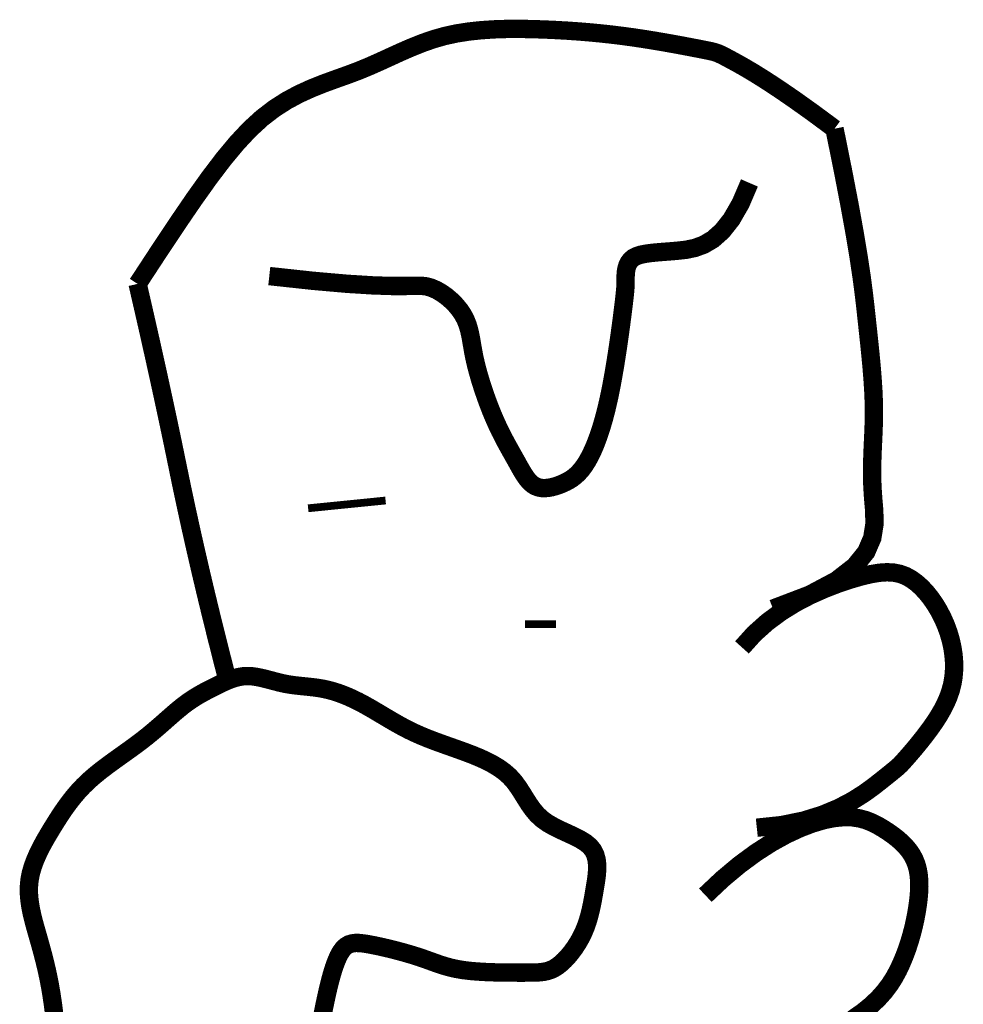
# Model space of a CAD drawing. Header units: feet. Extents: x 7.2 to 15.8, y 14.4 to 25.4.
# Tile 145 of 149: x 14.626 to 14.744, y 16.247 to 16.37. Entities that reach past the tile are written whole.
import ezdxf

# ---------------------------------------------------------------- set-up
doc = ezdxf.new("R2010")
doc.units = ezdxf.units.FT
doc.header["$MEASUREMENT"] = 0
doc.layers.add('FACE', color=160, linetype='CONTINUOUS')

msp = doc.modelspace()

# ---------------------------------------------------------------- linework, layer by layer
at = {"layer": 'FACE', "color": 5}
for points, const_width in [([(14.64032486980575, 16.33683922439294), (14.64294107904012, 16.34083576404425), (14.64528702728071, 16.3443667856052), (14.64740222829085, 16.34746518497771), (14.6493261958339, 16.35016385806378), (14.65109844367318, 16.35249570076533), (14.65275848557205, 16.35449360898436), (14.65434583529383, 16.35619047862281), (14.65590000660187, 16.35761920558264), (14.65745284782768, 16.3588130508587), (14.65900554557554, 16.35980673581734), (14.66055162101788, 16.36063534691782), (14.66208459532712, 16.36133397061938), (14.66359798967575, 16.36193769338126), (14.66508532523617, 16.3624816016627), (14.66654012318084, 16.36300078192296), (14.6679559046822, 16.36353032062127), (14.66932948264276, 16.36409661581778), (14.67067083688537, 16.3646913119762), (14.67199323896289, 16.36529736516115), (14.67330996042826, 16.36589773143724), (14.67463427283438, 16.36647536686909), (14.67597944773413, 16.3670132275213), (14.67735875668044, 16.3674942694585), (14.67878547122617, 16.36790144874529), (14.68026843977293, 16.3682221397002), (14.68179881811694, 16.36846138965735), (14.68336333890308, 16.36862866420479), (14.68494873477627, 16.36873342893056), (14.68654173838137, 16.3687851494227), (14.68812908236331, 16.36879329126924), (14.68969749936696, 16.36876732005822), (14.69123372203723, 16.36871670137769), (14.69272758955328, 16.3686492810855), (14.69418136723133, 16.36856642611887), (14.69560042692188, 16.36846788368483), (14.69699014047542, 16.3683534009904), (14.69835587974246, 16.36822272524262), (14.69970301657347, 16.36807560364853), (14.70103692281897, 16.36791178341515), (14.70236297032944, 16.36773101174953), (14.70368226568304, 16.36753410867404), (14.70497885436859, 16.36732618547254), (14.70623251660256, 16.36711342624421), (14.70742303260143, 16.36690201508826), (14.70853018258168, 16.36669813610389), (14.70953374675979, 16.36650797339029), (14.71041350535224, 16.36633771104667), (14.7111492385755, 16.36619353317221), (14.71173091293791, 16.36607809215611), (14.7121892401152, 16.3659799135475), (14.71256511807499, 16.36588399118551), (14.71289944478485, 16.36577531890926), (14.71323311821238, 16.36563889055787), (14.71360703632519, 16.36545969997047), (14.71406209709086, 16.36522274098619), (14.71463919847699, 16.36491300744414), (14.71537736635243, 16.36451211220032), (14.71630813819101, 16.36398814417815), (14.71746117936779, 16.36330581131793), (14.71886615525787, 16.36242982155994), (14.72055273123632, 16.36132488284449), (14.7225505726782, 16.35995570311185), (14.72488934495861, 16.35828699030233), (14.72759871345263, 16.35628345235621)], 0.002302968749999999), ([(14.72759871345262, 16.35628345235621), (14.72865684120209, 16.35104542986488), (14.72949386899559, 16.34669453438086), (14.73014138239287, 16.34310804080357), (14.73063096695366, 16.34016322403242), (14.7309942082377, 16.33773735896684), (14.73126269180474, 16.33570772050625), (14.73146800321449, 16.33395158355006), (14.73164172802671, 16.3323462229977), (14.7318093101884, 16.33078951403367), (14.73197162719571, 16.32926173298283), (14.73212341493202, 16.32776375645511), (14.73225940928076, 16.32629646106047), (14.73237434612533, 16.32486072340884), (14.73246296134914, 16.32345742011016), (14.73251999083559, 16.32208742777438), (14.73254017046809, 16.32075162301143), (14.73252155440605, 16.31944809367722), (14.73247546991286, 16.31816377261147), (14.73241656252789, 16.31688280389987), (14.73235947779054, 16.31558933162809), (14.73231886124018, 16.31426749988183), (14.7323093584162, 16.31290145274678), (14.732345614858, 16.31147533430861), (14.73244227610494, 16.30997328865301), (14.73258028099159, 16.30838497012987), (14.73260574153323, 16.3067220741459), (14.73233106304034, 16.30500180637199), (14.73156865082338, 16.30324137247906), (14.73013091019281, 16.30145797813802), (14.7278302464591, 16.29966882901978), (14.72447906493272, 16.29789113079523), (14.71988977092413, 16.29614208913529)], 0.002302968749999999), ([(14.65681481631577, 16.33781838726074), (14.6623241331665, 16.33722211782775), (14.66660279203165, 16.33684872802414), (14.669829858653, 16.33664905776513), (14.67218439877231, 16.33657394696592), (14.67384547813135, 16.33657423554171), (14.67499216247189, 16.33660076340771), (14.6758035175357, 16.33660437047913), (14.67645860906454, 16.33653589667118), (14.67710428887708, 16.33635690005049), (14.67775855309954, 16.33607181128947), (14.67840718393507, 16.33569577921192), (14.67903596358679, 16.33524395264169), (14.67963067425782, 16.33473148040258), (14.68017709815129, 16.33417351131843), (14.68066101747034, 16.33358519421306), (14.68106821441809, 16.3329816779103), (14.68138968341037, 16.33237432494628), (14.68163726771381, 16.33175935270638), (14.68182802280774, 16.33112919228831), (14.68197900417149, 16.33047627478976), (14.68210726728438, 16.32979303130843), (14.68222986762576, 16.32907189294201), (14.68236386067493, 16.32830529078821), (14.68252630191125, 16.32748565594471), (14.68273045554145, 16.326609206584), (14.68297442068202, 16.32568730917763), (14.68325250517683, 16.32473511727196), (14.6835590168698, 16.32376778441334), (14.68388826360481, 16.32280046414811), (14.68423455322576, 16.32184831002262), (14.68459219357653, 16.32092647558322), (14.68495549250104, 16.32005011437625), (14.6853193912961, 16.31923090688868), (14.68568136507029, 16.31846664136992), (14.68603952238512, 16.31775163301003), (14.68639197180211, 16.31708019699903), (14.68673682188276, 16.31644664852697), (14.68707218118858, 16.3158453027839), (14.68739615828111, 16.31527047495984), (14.68770686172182, 16.31471648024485), (14.68800366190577, 16.3141798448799), (14.68829097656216, 16.31366593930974), (14.68857448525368, 16.31318234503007), (14.68885986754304, 16.31273664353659), (14.68915280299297, 16.31233641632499), (14.68945897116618, 16.31198924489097), (14.68978405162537, 16.31170271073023), (14.69013372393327, 16.31148439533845), (14.69051177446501, 16.31133935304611), (14.69091441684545, 16.31126252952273), (14.69133597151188, 16.31124634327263), (14.69177075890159, 16.31128321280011), (14.69221309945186, 16.31136555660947), (14.69265731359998, 16.31148579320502), (14.69309772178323, 16.31163634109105), (14.69352864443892, 16.31180961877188), (14.69394566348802, 16.3120008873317), (14.69434940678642, 16.31221677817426), (14.69474176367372, 16.31246676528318), (14.6951246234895, 16.3127603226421), (14.69549987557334, 16.31310692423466), (14.69586940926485, 16.31351604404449), (14.69623511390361, 16.31399715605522), (14.6965988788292, 16.31455973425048), (14.69696196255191, 16.31521198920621), (14.69732310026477, 16.31595707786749), (14.69768039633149, 16.31679689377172), (14.69803195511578, 16.31773333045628), (14.69837588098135, 16.31876828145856), (14.69871027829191, 16.31990364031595), (14.69903325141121, 16.32114130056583), (14.69934290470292, 16.3224831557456), (14.69963734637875, 16.32392415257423), (14.69991470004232, 16.32543145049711), (14.70017309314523, 16.32696526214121), (14.70041065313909, 16.32848580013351), (14.70062550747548, 16.32995327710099), (14.70081578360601, 16.33132790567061), (14.70097960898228, 16.33256989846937), (14.7011151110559, 16.33363946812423), (14.70122135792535, 16.33450882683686), (14.70130118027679, 16.33519818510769), (14.70135834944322, 16.33573975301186), (14.70139663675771, 16.33616574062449), (14.70141981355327, 16.3365083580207), (14.70143165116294, 16.33679981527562), (14.70143592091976, 16.33707232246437), (14.70143639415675, 16.33735808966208), (14.70143810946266, 16.33768174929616), (14.70145117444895, 16.33803762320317), (14.70148696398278, 16.33841245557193), (14.70155685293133, 16.3387929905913), (14.70167221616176, 16.3391659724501), (14.70184442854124, 16.33951814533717), (14.70208486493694, 16.33983625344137), (14.70240490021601, 16.34010704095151), (14.70281353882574, 16.34032119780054), (14.7033103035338, 16.34048519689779), (14.70389234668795, 16.34060945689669), (14.70455682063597, 16.34070439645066), (14.70530087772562, 16.34078043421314), (14.70612167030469, 16.34084798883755), (14.70701635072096, 16.34091747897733), (14.70798207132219, 16.34099932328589), (14.7090140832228, 16.3411159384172), (14.71010003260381, 16.34133773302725), (14.71122566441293, 16.3417471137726), (14.71237672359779, 16.34242648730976), (14.7135389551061, 16.34345826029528), (14.71469810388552, 16.34492483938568), (14.71583991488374, 16.34690863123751), (14.71695013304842, 16.34949204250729)], 0.002302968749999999), ([(14.65159446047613, 16.28712821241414), (14.65158840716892, 16.28715141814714), (14.65088851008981, 16.28987969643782), (14.65019307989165, 16.29263602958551), (14.6495105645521, 16.29539350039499), (14.64884941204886, 16.29812519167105), (14.6482096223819, 16.30083110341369), (14.64759119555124, 16.30351123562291), (14.64699413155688, 16.30616558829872), (14.64641843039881, 16.3087941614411), (14.64586409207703, 16.31139695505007), (14.64533111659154, 16.31397396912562), (14.64479588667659, 16.3165748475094), (14.64423478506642, 16.31924923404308), (14.64364781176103, 16.32199712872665), (14.64303496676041, 16.32481853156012), (14.64239625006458, 16.32771344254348), (14.64173166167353, 16.33068186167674), (14.64104120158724, 16.33372378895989), (14.64032486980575, 16.33683922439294)], 0.002302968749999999), ([(14.6616810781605, 16.30872022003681), (14.67138082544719, 16.30969562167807)], 0.0009694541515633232), ([(14.71601234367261, 16.29128979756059), (14.7175498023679, 16.29299814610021), (14.71922378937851, 16.29449342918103), (14.72098882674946, 16.29578983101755), (14.72279943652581, 16.29690153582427), (14.72461014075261, 16.29784272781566), (14.72637546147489, 16.29862759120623), (14.72804992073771, 16.29927031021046), (14.72958804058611, 16.29978506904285), (14.73095539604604, 16.30018384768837), (14.73216177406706, 16.3004698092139), (14.73322801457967, 16.3006439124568), (14.73417495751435, 16.30070711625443), (14.73502344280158, 16.30066037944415), (14.73579431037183, 16.30050466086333), (14.73650840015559, 16.30024091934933), (14.73718655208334, 16.29987011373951), (14.73784518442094, 16.29939493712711), (14.73848302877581, 16.29882501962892), (14.73909439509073, 16.29817172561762), (14.7396735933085, 16.29744641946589), (14.74021493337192, 16.29666046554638), (14.74071272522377, 16.29582522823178), (14.74116127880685, 16.29495207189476), (14.74155490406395, 16.29405236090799), (14.74188853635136, 16.29313644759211), (14.74215961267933, 16.29221063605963), (14.74236619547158, 16.291280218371), (14.74250634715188, 16.2903504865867), (14.74257813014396, 16.28942673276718), (14.74257960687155, 16.28851424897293), (14.74250883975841, 16.2876183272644), (14.74236389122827, 16.28674425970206), (14.74214483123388, 16.28589653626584), (14.74185975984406, 16.28507643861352), (14.74151878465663, 16.28428444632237), (14.74113201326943, 16.28352103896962), (14.74070955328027, 16.28278669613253), (14.74026151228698, 16.28208189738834), (14.73979799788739, 16.28140712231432), (14.73932911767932, 16.2807628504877), (14.73886436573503, 16.28015015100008), (14.73841078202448, 16.27957245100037), (14.73797479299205, 16.27903376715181), (14.73756282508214, 16.27853811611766), (14.73718130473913, 16.27808951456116), (14.73683665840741, 16.27769197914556), (14.73653531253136, 16.27734952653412), (14.73628369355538, 16.27706617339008), (14.73608160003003, 16.27684044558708), (14.7359023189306, 16.27664890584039), (14.73571250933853, 16.27646262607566), (14.73547883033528, 16.27625267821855), (14.7351679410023, 16.27599013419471), (14.73474650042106, 16.27564606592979), (14.73418116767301, 16.27519154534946), (14.7334386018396, 16.27459764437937), (14.7324869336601, 16.27384976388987), (14.73130018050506, 16.27299062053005), (14.72985383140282, 16.27207725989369), (14.72812337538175, 16.2711667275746), (14.7260843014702, 16.27031606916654), (14.72371209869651, 16.26958233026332), (14.72098225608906, 16.26902255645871), (14.71787026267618, 16.26869379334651)], 0.002302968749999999), ([(14.68884993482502, 16.29418483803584), (14.69273004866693, 16.29418698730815)], 0.0009694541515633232), ([(14.62987702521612, 16.24531728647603), (14.6297171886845, 16.24656509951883), (14.62954222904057, 16.24775227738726), (14.62935246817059, 16.24886776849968), (14.62914948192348, 16.24991694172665), (14.62893515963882, 16.25090927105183), (14.62871139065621, 16.25185423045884), (14.62848006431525, 16.25276129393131), (14.62824306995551, 16.25363993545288), (14.62800229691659, 16.25449962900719), (14.62775963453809, 16.25534984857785), (14.62751855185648, 16.2561984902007), (14.62728883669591, 16.25704713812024), (14.62708185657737, 16.25789579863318), (14.6269089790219, 16.25874447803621), (14.62678157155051, 16.25959318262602), (14.62671100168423, 16.26044191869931), (14.62670863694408, 16.26129069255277), (14.62678584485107, 16.26213951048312), (14.62695020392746, 16.26298806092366), (14.62719413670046, 16.26383476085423), (14.62750627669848, 16.26467770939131), (14.62787525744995, 16.26551500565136), (14.62828971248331, 16.26634474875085), (14.62873827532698, 16.26716503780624), (14.62920957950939, 16.26797397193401), (14.62969225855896, 16.26876965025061), (14.63017810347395, 16.26955048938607), (14.63067153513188, 16.27031617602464), (14.63118013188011, 16.2710667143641), (14.63171147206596, 16.27180210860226), (14.63227313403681, 16.27252236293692), (14.63287269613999, 16.27322748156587), (14.63351773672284, 16.27391746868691), (14.63421583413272, 16.27459232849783), (14.63497109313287, 16.27525237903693), (14.63577372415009, 16.2758991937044), (14.63661046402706, 16.27653465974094), (14.63746804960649, 16.27716066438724), (14.63833321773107, 16.27777909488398), (14.63919270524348, 16.27839183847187), (14.64003324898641, 16.27900078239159), (14.64084158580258, 16.27960781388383), (14.64160729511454, 16.28021355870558), (14.64233132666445, 16.28081359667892), (14.64301747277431, 16.28140224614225), (14.64366952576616, 16.28197382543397), (14.644291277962, 16.28252265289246), (14.64488652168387, 16.28304304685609), (14.64545904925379, 16.28352932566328), (14.64601265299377, 16.28397580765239), (14.64655080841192, 16.28437870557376), (14.64707572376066, 16.2847418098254), (14.64758929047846, 16.28507080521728), (14.64809340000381, 16.28537137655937), (14.64858994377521, 16.28564920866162), (14.64908081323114, 16.28590998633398), (14.6495678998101, 16.28615939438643), (14.65005309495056, 16.28640311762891), (14.65053829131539, 16.28664463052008), (14.65102538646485, 16.28687856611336), (14.65151627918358, 16.28709734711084), (14.65201286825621, 16.28729339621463), (14.65251705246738, 16.28745913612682), (14.65303073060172, 16.28758698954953), (14.65355580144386, 16.28766937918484), (14.65409416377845, 16.28769872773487), (14.65464708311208, 16.28767061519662), (14.65521329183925, 16.28759325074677), (14.65579088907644, 16.28747800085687), (14.6563779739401, 16.2873362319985), (14.6569726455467, 16.28717931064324), (14.65757300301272, 16.28701860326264), (14.6581771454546, 16.2868654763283), (14.65878317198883, 16.28673129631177), (14.65938949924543, 16.28662427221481), (14.65999581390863, 16.2865399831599), (14.66060212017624, 16.28647085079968), (14.66120842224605, 16.28640929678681), (14.66181472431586, 16.28634774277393), (14.66242103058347, 16.28627861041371), (14.66302734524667, 16.2861943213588), (14.66363367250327, 16.28608729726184), (14.6642403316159, 16.28595122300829), (14.66484890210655, 16.28578483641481), (14.66546127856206, 16.28558813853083), (14.66607935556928, 16.2853611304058), (14.66670502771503, 16.28510381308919), (14.66734018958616, 16.28481618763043), (14.6679867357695, 16.28449825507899), (14.66864656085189, 16.28415001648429), (14.66932092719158, 16.28377273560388), (14.67000856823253, 16.28337272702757), (14.67070758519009, 16.28295756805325), (14.67141607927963, 16.28253483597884), (14.67213215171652, 16.28211210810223), (14.67285390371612, 16.28169696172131), (14.67357943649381, 16.28129697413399), (14.67430685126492, 16.28091972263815), (14.67503519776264, 16.28057057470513), (14.67576731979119, 16.28024605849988), (14.67650700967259, 16.27994049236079), (14.67725805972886, 16.27964819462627), (14.67802426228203, 16.27936348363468), (14.67880940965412, 16.27908067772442), (14.67961729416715, 16.27879409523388), (14.68045170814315, 16.27849805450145), (14.6813132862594, 16.27818687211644), (14.68219003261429, 16.27785485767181), (14.68306679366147, 16.27749631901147), (14.6839284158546, 16.2771055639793), (14.68475974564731, 16.2766769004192), (14.68554562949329, 16.27620463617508), (14.68627091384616, 16.27568307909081), (14.6869204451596, 16.27510653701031), (14.68748569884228, 16.27447311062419), (14.687984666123, 16.2737960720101), (14.68844196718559, 16.27309248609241), (14.68888222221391, 16.2723794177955), (14.68933005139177, 16.27167393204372), (14.68981007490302, 16.27099309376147), (14.69034691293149, 16.2703539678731), (14.69096518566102, 16.26977361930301), (14.69168004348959, 16.26926342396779), (14.69246875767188, 16.26881200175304), (14.69329912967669, 16.2684022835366), (14.69413896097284, 16.26801720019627), (14.69495605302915, 16.2676396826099), (14.69571820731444, 16.26725266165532), (14.69639322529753, 16.26683906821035), (14.69694890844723, 16.26638183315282), (14.69736158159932, 16.26586799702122), (14.69764166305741, 16.26530103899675), (14.69780809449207, 16.26468854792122), (14.69787981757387, 16.26403811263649), (14.6978757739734, 16.26335732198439), (14.69781490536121, 16.26265376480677), (14.69771615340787, 16.26193502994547), (14.69759845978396, 16.26120870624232), (14.69747666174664, 16.26048143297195), (14.69734917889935, 16.25975605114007), (14.69721032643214, 16.25903445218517), (14.69705441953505, 16.25831852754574), (14.69687577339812, 16.25761016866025), (14.69666870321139, 16.25691126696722), (14.69642752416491, 16.25622371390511), (14.6961465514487, 16.25554940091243), (14.6958223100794, 16.25489116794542), (14.69546016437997, 16.25425564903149), (14.69506768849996, 16.25365042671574), (14.69465245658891, 16.25308308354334), (14.69422204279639, 16.25256120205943), (14.69378402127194, 16.25209236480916), (14.69334596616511, 16.25168415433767), (14.69291545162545, 16.2513441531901), (14.69249626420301, 16.25107709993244), (14.69207704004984, 16.25087635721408), (14.6916426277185, 16.25073244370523), (14.69117787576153, 16.25063587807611), (14.69066763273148, 16.25057717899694), (14.69009674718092, 16.25054686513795), (14.68945006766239, 16.25053545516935), (14.68871244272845, 16.25053346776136), (14.6878753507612, 16.2505336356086), (14.68695678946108, 16.25053754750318), (14.68598138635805, 16.25054900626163), (14.6849737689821, 16.25057181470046), (14.68395856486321, 16.25060977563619), (14.68296040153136, 16.25066669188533), (14.68200390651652, 16.2507463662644), (14.68111370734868, 16.25085260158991), (14.68030716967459, 16.25098793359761), (14.679572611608, 16.25114982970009), (14.67889108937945, 16.2513344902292), (14.67824365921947, 16.25153811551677), (14.67761137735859, 16.25175690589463), (14.67697530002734, 16.25198706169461), (14.67631648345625, 16.25222478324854), (14.67561598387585, 16.25246627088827), (14.67486085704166, 16.25270772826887), (14.67406215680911, 16.25294537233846), (14.67323693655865, 16.2531754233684), (14.6724022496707, 16.25339410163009), (14.67157514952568, 16.25359762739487), (14.67077268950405, 16.25378222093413), (14.67001192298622, 16.25394410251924), (14.66930990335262, 16.25407949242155), (14.66867957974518, 16.25418334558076), (14.66811748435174, 16.25424555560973), (14.66761604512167, 16.25425475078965), (14.66716769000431, 16.25419955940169), (14.66676484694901, 16.25406860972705), (14.66639994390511, 16.2538505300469), (14.66606540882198, 16.25353394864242), (14.66575366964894, 16.25310749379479), (14.66545825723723, 16.25256389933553), (14.66517711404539, 16.25191232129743), (14.66490928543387, 16.25116602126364), (14.66465381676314, 16.25033826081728), (14.66440975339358, 16.24944230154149), (14.66417614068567, 16.2484914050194), (14.66395202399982, 16.24749883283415), (14.66373644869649, 16.24647784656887), (14.66352562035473, 16.24543791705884), (14.66330438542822, 16.24437335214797)], 0.002302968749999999), ([(14.71142663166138, 16.26023533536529), (14.71359305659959, 16.2622787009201), (14.71570245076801, 16.26404330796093), (14.71773989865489, 16.26554493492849), (14.71969048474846, 16.26679936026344), (14.72153929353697, 16.2678223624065), (14.72327140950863, 16.26862971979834), (14.72487191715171, 16.26923721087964), (14.72632590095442, 16.26966061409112), (14.72762384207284, 16.26991627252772), (14.72877780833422, 16.27002278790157), (14.72980526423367, 16.26999932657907), (14.73072367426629, 16.26986505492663), (14.73155050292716, 16.26963913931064), (14.73230321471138, 16.26934074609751), (14.73299927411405, 16.26898904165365), (14.73365614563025, 16.26860319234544), (14.73428738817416, 16.26819877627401), (14.73489093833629, 16.26777701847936), (14.73546082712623, 16.26733555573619), (14.73599108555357, 16.26687202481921), (14.73647574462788, 16.26638406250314), (14.73690883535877, 16.26586930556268), (14.73728438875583, 16.26532539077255), (14.73759643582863, 16.26474995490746), (14.73784081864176, 16.26414110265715), (14.73802062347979, 16.26349881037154), (14.73814074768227, 16.26282352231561), (14.73820608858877, 16.2621156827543), (14.73822154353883, 16.26137573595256), (14.73819200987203, 16.26060412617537), (14.7381223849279, 16.25980129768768), (14.73801756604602, 16.25896769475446), (14.73788143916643, 16.25810464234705), (14.73771384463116, 16.25721698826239), (14.73751361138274, 16.25631046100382), (14.73727956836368, 16.25539078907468), (14.73701054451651, 16.25446370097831), (14.73670536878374, 16.25353492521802), (14.73636287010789, 16.25261019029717), (14.73598187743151, 16.25169522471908), (14.73555827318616, 16.25079439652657), (14.73507615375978, 16.24990663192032), (14.73451666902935, 16.24902949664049), (14.73386096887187, 16.24816055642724), (14.73309020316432, 16.24729737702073), (14.7321855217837, 16.24643752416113), (14.73112807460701, 16.24557856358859), (14.72989901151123, 16.24471806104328)], 0.002302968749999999)]:
    msp.add_lwpolyline(points, dxfattribs=dict(at, const_width=const_width))

doc.saveas('drawing.dxf')
